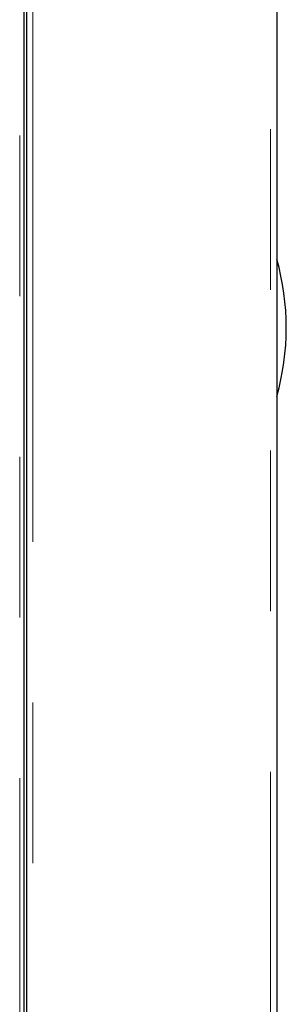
# Model space of a CAD drawing. Header units: millimetres. Extents: x 23 to 246, y 71 to 158.
# Tile 75 of 76: x 244.24 to 246.35, y 78.28 to 86.07. Entities that reach past the tile are written whole.
import ezdxf

# ---------------------------------------------------------------- set-up
doc = ezdxf.new("R2010")
doc.units = ezdxf.units.MM
doc.linetypes.add('PHANTOM', pattern=[12.7, 6.35, -1.27, 1.27, -1.27, 1.27, -1.27])

msp = doc.modelspace()

# ---------------------------------------------------------------- linework, layer by layer
at = {"color": 7, "linetype": 'Continuous', "lineweight": 25}
for p, q in [((244.2929, 100.958), (244.2929, 73.7613)), ((246.2729, 100.9722), (246.2729, 73.7722)), ((244.2729, 97.5722), (244.2729, 73.7222))]:
    msp.add_line(p, q, dxfattribs=at)
at = {"color": 8, "linetype": 'PHANTOM', "lineweight": 18}
for p, q in [((244.3429, 100.9901), (244.3429, 73.7722)), ((246.2229, 73.7722), (246.2229, 100.9901)), ((244.2394, 73.7222), (244.2394, 97.5722))]:
    msp.add_line(p, q, dxfattribs=at)
at = {"color": 7, "linetype": 'Continuous', "lineweight": 25}
msp.add_arc((244.3479, 83.6322), 2, 344.25945, 15.74055, dxfattribs=at)

doc.saveas('drawing.dxf')
